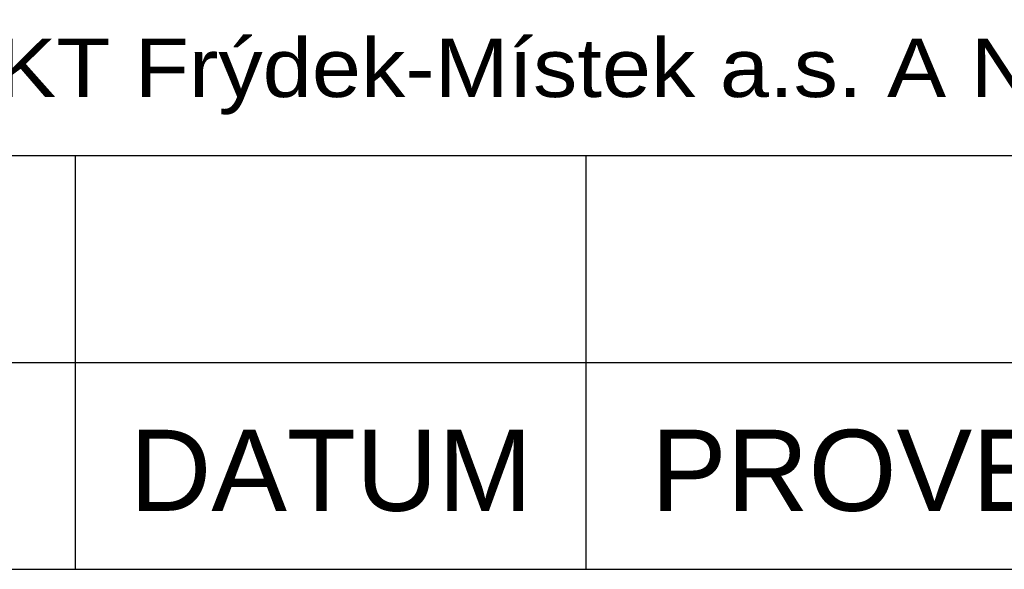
# Paper-space layout 'Layout1' of a CAD drawing. Extents: x -2 to 1033, y -36 to 596.
# Tile 43 of 69: x 947 to 977, y 84 to 101. Entities that reach past the tile are written whole.
import ezdxf
from ezdxf.enums import TextEntityAlignment as Align

# ---------------------------------------------------------------- set-up
doc = ezdxf.new("R2010")
doc.units = 0
doc.layers.add('RAZITKO_HP', color=222, linetype='CONTINUOUS')
doc.styles.add('RAZITKO_HP_ARIAL', font='arial.ttf')

# ---------------------------------------------------------------- blocks, each defined once
blk = doc.blocks.new('text_HP')
at = {"layer": 'RAZITKO_HP', "lineweight": 25}
blk.add_line((-177, 94.25), (-5, 94.25), dxfattribs=at)
at = {"layer": 'RAZITKO_HP', "lineweight": 18, "style": 'RAZITKO_HP_ARIAL', "width": 1.085}
blk.add_text('"DOKUMENTACE JE DUŠEVNÍM MAJETKEM FIRMY HUTNÍ PROJEKT Frýdek-Místek a.s. A NESMÍ BÝT POUŽITA BEZ JEJÍHO VĚDOMÍ."', height=1.8, dxfattribs=at).set_placement((-177, 96.05))
blk = doc.blocks.new('RAZITKO')
at = {"layer": 'RAZITKO_HP', "lineweight": 25}
for p, q in [((-92.5, 84.5), (-92.5, 90.875)), ((-76.75, 84.5), (-76.75, 90.875)), ((-180, 84.5), (-63, 84.5))]:
    blk.add_line(p, q, dxfattribs=at)
at = {"layer": 'RAZITKO_HP', "lineweight": 25, "style": 'RAZITKO_HP_ARIAL'}
blk.add_text('DATUM', height=2.5, dxfattribs=at).set_placement((-84.625, 86.3), align=Align.CENTER)
blk.add_text('PROVEDL', height=2.5, dxfattribs=at).set_placement((-74.75, 86.3))

psp = doc.layouts.get("Layout1")

# ---------------------------------------------------------------- linework, layer by layer
at = {"layer": 'RAZITKO_HP', "lineweight": 25}
for p, q in [((948.5, 90.875), (948.5, 97.25)), ((964.25, 90.875), (964.25, 97.25)), ((861, 90.875), (1033, 90.875))]:
    psp.add_line(p, q, dxfattribs=at)

# ---------------------------------------------------------------- block references
at = {"layer": 'RAZITKO_HP'}
for name, p in [('text_HP', (1038, 3)), ('RAZITKO', (1041, 0))]:
    psp.add_blockref(name, p, dxfattribs=at)

doc.saveas('drawing.dxf')
